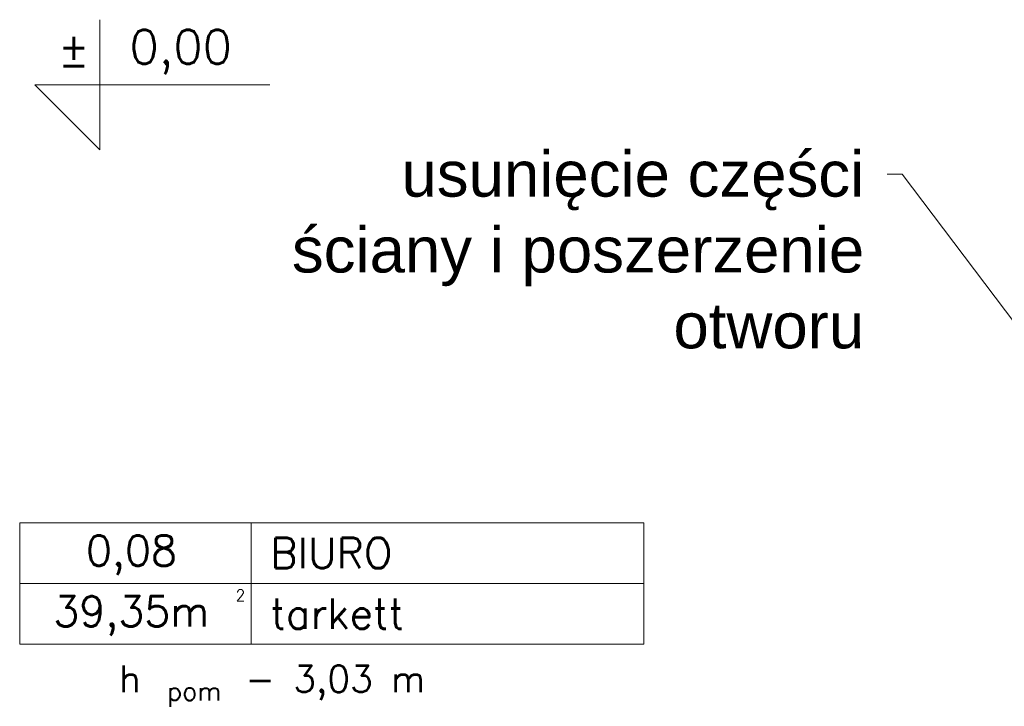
# Model space of a CAD drawing. Header units: millimetres. Extents: x -2274 to 12297, y -16157 to 26321.
# Tile 98 of 256: x -1470 to -1210, y -3275 to -3093. Entities that reach past the tile are written whole.
import ezdxf
from ezdxf.enums import TextEntityAlignment as Align

# ---------------------------------------------------------------- set-up
doc = ezdxf.new("R2010")
doc.units = ezdxf.units.MM
for name, color, linetype in [('- niebieska cienka - izolacja', 120, 'Continuous'), ('-LI-WIDOK', 2, 'Continuous'), ('-MEBLE', 1, 'Continuous'), ('drzwi łuk', 1, 'Continuous'), ('PROJEKTOWANE', 5, 'Continuous')]:
    doc.layers.add(name, color=color, linetype=linetype)
doc.styles.add('SIMPLEX', font='simplex')
doc.styles.get("Standard").update_dxf_attribs({"font": 'arial.ttf'})

msp = doc.modelspace()

# ---------------------------------------------------------------- linework, layer by layer
at = {"layer": '- niebieska cienka - izolacja', "color": 253, "linetype": 'ByBlock', "lineweight": 13}
for p, q in [((-1236.94, -3134.19), (-1244.94, -3134.19)), ((-1164.41, -3230.18), (-1236.94, -3134.19))]:
    msp.add_line(p, q, dxfattribs=at)
at = {"layer": '-MEBLE', "color": 253, "lineweight": 13}
for p, q in [((-1448.53, -3093.42), (-1448.53, -3127.7)), ((-1465.67, -3110.56), (-1403.68, -3110.56)), ((-1465.67, -3110.56), (-1448.53, -3127.7))]:
    msp.add_line(p, q, dxfattribs=at)
at = {"layer": 'drzwi łuk', "color": 253, "lineweight": 13, "ltscale": 0.5}
for p, q in [((-1469.66, -3226.08), (-1305.04, -3226.08)), ((-1469.66, -3226.08), (-1469.66, -3258.08)), ((-1408.59, -3226.08), (-1408.59, -3258.08)), ((-1305.04, -3226.08), (-1305.04, -3258.08)), ((-1469.66, -3242.08), (-1305.04, -3242.08)), ((-1469.66, -3258.08), (-1305.04, -3258.08))]:
    msp.add_line(p, q, dxfattribs=at)

# ---------------------------------------------------------------- texts
at = {"layer": '- niebieska cienka - izolacja', "color": 253, "lineweight": 13, "insert": (-1246.94, -3128.09), "char_height": 12, "width": 164.3133, "attachment_point": 3, "bg_fill": 2}
msp.add_mtext('usunięcie części ściany i poszerzenie otworu', dxfattribs=at)
at = {"layer": '-LI-WIDOK', "color": 253, "lineweight": 13, "style": 'SIMPLEX'}
for s, p in [('%%P', (-1455.4, -3101.18)), ('0,00', (-1427.18, -3101.95))]:
    msp.add_text(s, height=9, dxfattribs=at).set_placement(p, align=Align.MIDDLE)
for s, height, p in [('0,08', 8, (-1440.2, -3233.44)), ('39,35m', 8, (-1440.2, -3249.44)), ('2', 3, (-1411.44, -3245.24))]:
    msp.add_text(s, height=height, dxfattribs=at).set_placement(p, align=Align.MIDDLE_CENTER)
for s, height, p in [('BIURO', 8, (-1403.59, -3238.08)), ('h ', 7, (-1443.47, -3270.76)), (' - 3,03 m', 7, (-1414.93, -3270.76)), ('pom', 4.9, (-1430.8, -3272.98))]:
    msp.add_text(s, height=height, dxfattribs=at).set_placement(p)
at = {"layer": 'PROJEKTOWANE', "color": 253, "lineweight": 13, "style": 'SIMPLEX'}
msp.add_text('tarkett', height=8, dxfattribs=at).set_placement((-1403.59, -3254.08))

doc.saveas('drawing.dxf')
